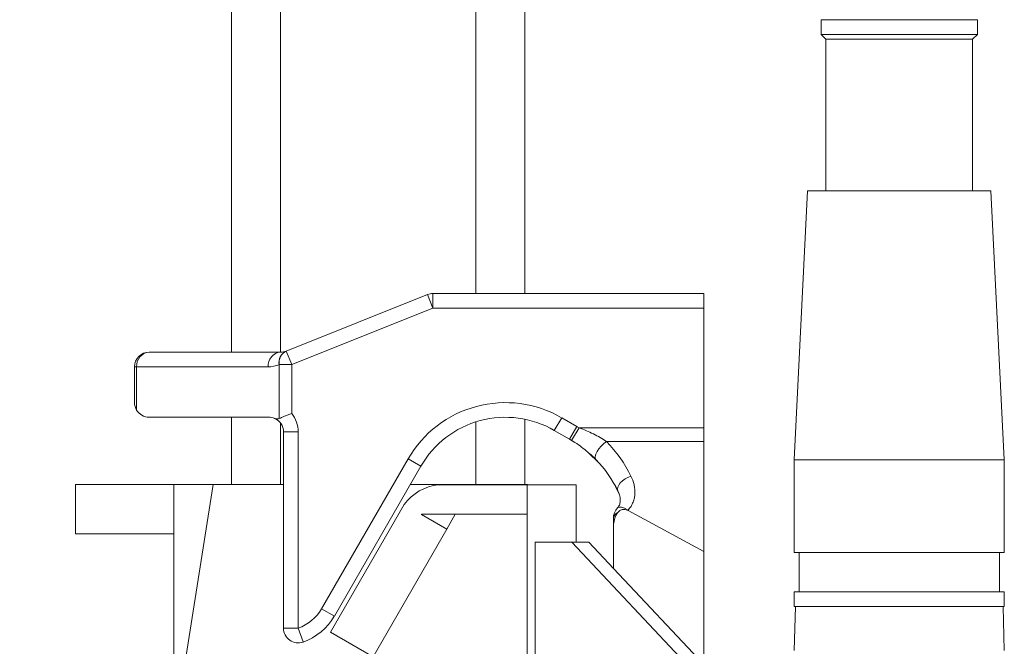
# Model space of a CAD drawing. Header units: millimetres. Extents: x 249 to 1740, y 788 to 2654.
# Tile 7 of 12: x 598 to 800, y 2000 to 2129. Entities that reach past the tile are written whole.
import ezdxf

# ---------------------------------------------------------------- set-up
doc = ezdxf.new("R2010")
doc.units = ezdxf.units.MM

msp = doc.modelspace()

# ---------------------------------------------------------------- linework, layer by layer
at = {"color": 7, "linetype": 'Continuous', "lineweight": 15}
for p, q in [((641.22, 2635), (641.22, 2060.36)), ((701.4, 2635), (701.4, 2072.4)), ((762.23, 2128.57), (762.23, 2125.56)), ((778.28, 2128.57), (762.23, 2128.57)), ((794.33, 2128.57), (778.28, 2128.57)), ((794.33, 2125.56), (794.33, 2128.57)), ((762.23, 2125.56), (763.24, 2124.56)), ((778.28, 2125.56), (762.23, 2125.56)), ((763.24, 2124.56), (763.24, 2093.46)), ((778.28, 2124.56), (763.24, 2124.56)), ((794.33, 2125.56), (778.28, 2125.56)), ((793.33, 2124.56), (778.28, 2124.56)), ((793.33, 2124.56), (794.33, 2125.56)), ((793.33, 2093.46), (793.33, 2124.56)), ((759.47, 2093.46), (756.72, 2038.3)), ((778.28, 2093.46), (759.47, 2093.46)), ((797.09, 2093.46), (778.28, 2093.46)), ((799.85, 2038.3), (797.09, 2093.46)), ((652.47, 2060.59), (681.45, 2072.18)), ((681.45, 2072.18), (682.57, 2069.39)), ((682.57, 2072.4), (682.57, 2069.39)), ((682.57, 2072.4), (738.16, 2072.4)), ((738.16, 2072.4), (738.16, 2069.39)), ((682.57, 2069.39), (653.59, 2057.8)), ((738.16, 2069.39), (682.57, 2069.39)), ((738.16, 2044.84), (738.16, 2069.39)), ((624.32, 2060.36), (651.32, 2060.36)), ((652.44, 2060.58), (652.47, 2060.59)), ((652.47, 2060.59), (653.59, 2057.8)), ((651.02, 2057.8), (650.99, 2057.79)), ((651.02, 2057.8), (653.59, 2057.8)), ((651.02, 2046.73), (651.02, 2057.8)), ((653.59, 2057.8), (653.59, 2047.78)), ((621.31, 2050.03), (621.31, 2057.35)), ((621.31, 2057.35), (621.75, 2057.35)), ((621.75, 2057.35), (621.75, 2048.47)), ((648.75, 2057.35), (621.75, 2057.35)), ((648.89, 2047.02), (624.32, 2047.02)), ((641.22, 2047.02), (641.22, 2033.2)), ((701.4, 2046.61), (701.4, 2033.2)), ((707.48, 2044.32), (708.99, 2046.92)), ((708.99, 2046.92), (712.08, 2045.13)), ((651.9, 2003.73), (651.9, 2044.01)), ((651.9, 2044.01), (654.91, 2044.01)), ((654.91, 2044.01), (654.91, 2003.73)), ((710.58, 2042.53), (707.48, 2044.32)), ((710.58, 2042.53), (712.08, 2045.13)), ((711.02, 2042.27), (712.57, 2044.84)), ((712.57, 2044.84), (738.16, 2044.84)), ((738.16, 2044.84), (738.16, 2042.04)), ((710.58, 2042.53), (711.29, 2042.08)), ((738.16, 2042.04), (718.2, 2042.04)), ((738.16, 2042.04), (738.16, 2019.47)), ((714.71, 2039.53), (716.36, 2037.91)), ((659.72, 2007.73), (677.47, 2038.48)), ((680.08, 2036.97), (677.47, 2038.48)), ((756.72, 2038.3), (756.72, 2019.24)), ((778.28, 2038.3), (756.72, 2038.3)), ((799.85, 2038.3), (778.28, 2038.3)), ((799.85, 2019.24), (799.85, 2038.3)), ((680.08, 2036.97), (662.33, 2006.23)), ((597.75, 1781.41), (637.43, 2033.2)), ((609.18, 2033.2), (609.18, 2023.11)), ((629.36, 2033.2), (609.18, 2033.2)), ((629.36, 2033.2), (629.36, 1982.64)), ((637.43, 2033.2), (629.36, 2033.2)), ((637.43, 2033.2), (651.9, 2033.2)), ((677.9, 2033.2), (702.01, 2033.2)), ((701.89, 2033.17), (683.7, 2033.17)), ((711.98, 2033.17), (701.89, 2033.17)), ((701.89, 2033.17), (701.89, 1580.43)), ((702.01, 2033.2), (702.01, 2033.17)), ((711.98, 2033.17), (711.98, 2021.38)), ((720.02, 2032.7), (720.83, 2031.06)), ((661.53, 2002.9), (676.67, 2029.11)), ((701.89, 2027.11), (680.2, 2027.11)), ((680.2, 2027.11), (680.2, 2027.07)), ((680.2, 2027.07), (685.41, 2024.07)), ((685.41, 2024.07), (687.16, 2027.11)), ((722.61, 2027.96), (722.61, 2027.88)), ((722.61, 2027.88), (738.16, 2019.47)), ((719.61, 2024.12), (719.61, 2026.28)), ((609.18, 2023.11), (629.36, 2023.11)), ((670.27, 1997.85), (685.41, 2024.07)), ((719.61, 2024.12), (719.61, 2016.01)), ((703.53, 2021.38), (711.11, 2021.38)), ((703.53, 2021.38), (703.53, 1580.43)), ((711.11, 2021.38), (738.61, 1992.11)), ((714.57, 2021.38), (711.11, 2021.38)), ((714.57, 2021.38), (719.61, 2016.01)), ((738.16, 2019.47), (738.16, 1996.27)), ((778.28, 2019.24), (756.72, 2019.24)), ((757.72, 2019.24), (757.72, 2011.22)), ((799.85, 2019.24), (778.28, 2019.24)), ((798.84, 2011.22), (798.84, 2019.24)), ((738.16, 1996.27), (719.61, 2016.01)), ((756.72, 2011.22), (756.72, 2008.21)), ((778.28, 2011.22), (756.72, 2011.22)), ((799.85, 2011.22), (778.28, 2011.22)), ((799.85, 2008.21), (799.85, 2011.22)), ((662.33, 2006.23), (659.72, 2007.73)), ((778.28, 2008.21), (756.72, 2008.21)), ((756.98, 2008.21), (756.74, 1999.15)), ((799.85, 2008.21), (778.28, 2008.21)), ((799.82, 1999.15), (799.58, 2008.21)), ((651.9, 2003.73), (654.91, 2003.73)), ((655.91, 2000.9), (654.91, 2003.73)), ((661.53, 2002.9), (670.27, 1997.85))]:
    msp.add_line(p, q, dxfattribs=at)
at = {"color": 8, "linetype": 'Continuous', "lineweight": 15}
for p, q in [((651.25, 2635), (651.25, 2060.36)), ((691.37, 2635), (691.37, 2072.4)), ((651.25, 2045.89), (651.25, 2033.2)), ((691.37, 2046.06), (691.37, 2033.2))]:
    msp.add_line(p, q, dxfattribs=at)
at = {"color": 7, "linetype": 'Continuous', "lineweight": 15, "flags": 128}
for points in [[(716.04, 2038.27), (715.88, 2038.56), (715.87, 2038.96), (715.99, 2039.45), (716.25, 2039.99), (716.62, 2040.55), (717.09, 2041.1), (717.63, 2041.61), (718.2, 2042.04)], [(720.52, 2031.92), (720.44, 2032.27), (720.49, 2032.67), (720.69, 2033.1), (721.02, 2033.53), (721.46, 2033.96), (722, 2034.34), (722.59, 2034.67), (723.22, 2034.93)]]:
    msp.add_lwpolyline(points, dxfattribs=at)
at = {"color": 8, "linetype": 'Continuous', "lineweight": 15, "flags": 128}
msp.add_lwpolyline([(720.47, 2028.39), (720.78, 2028.56), (721.29, 2028.56), (721.92, 2028.36), (722.61, 2027.96)], dxfattribs=at)
at = {"color": 7, "linetype": 'Continuous', "lineweight": 15}
for centre, radius, start, end in [((682.57, 2069.39), 3.01, 90, 111.8014), ((624.32, 2057.35), 3.01, 90, 180), ((624.56, 2057.56), 2.82, 94.8694, 184.1556), ((651.56, 2057.56), 2.82, 94.8694, 184.1556), ((653.55, 2058.23), 2.6, 115.3276, 189.7716), ((653.59, 2058.24), 2.6, 115.3276, 189.7716), ((651.32, 2063.37), 3.01, 270, 291.8014), ((648.75, 2063.37), 6.02, 270, 291.8014), ((624.32, 2050.03), 3.01, 180, 211.3832), ((697.45, 2026.94), 23.07, 60, 150), ((624.32, 2050.03), 3.01, 211.3832, 270), ((648.89, 2044.01), 6.02, 0, 38.6768), ((648.89, 2044.01), 3.01, 67.0455, 90), ((648.89, 2044.01), 3.01, 0, 67.0455), ((697.45, 2026.94), 20.06, 60, 150), ((698.04, 2020.81), 28.08, 58.8376, 60), ((698.04, 2020.81), 25.07, 58.8376, 60), ((698.04, 2022.49), 28.08, 26.289, 44.1204), ((698.04, 2020.81), 25.08, 26.289, 44.1204), ((684.8, 2023.14), 10.09, 96.2484, 143.6913), ((722.61, 2026.28), 3.01, 135.3645, 180), ((721.08, 2026.11), 1.48, 112.2986, 173.4866), ((721.79, 2026.46), 1.64, 66.4476, 141.0829), ((722.61, 2022.58), 5.38, 89.9996, 91.7746), ((651.9, 2012.24), 9.03, 289.4712, 330), ((651.9, 2012.24), 12.04, 289.4712, 330), ((654.91, 2003.73), 3.01, 180, 289.4712)]:
    msp.add_arc(centre, radius, start, end, dxfattribs=at)
for start_param, end_param in [(0.375897, 1.175247), (5.887636, 5.943085)]:
    msp.add_ellipse((722.61, 2022.49), major_axis=(-1.16, 5.6), ratio=0.495859, start_param=start_param, end_param=end_param, dxfattribs=at)
for points, knots in [([(651.02, 2046.73), (651.16, 2046.8), (651.32, 2046.87), (651.7, 2047.04), (651.9, 2047.13), (652.35, 2047.31), (652.59, 2047.41), (652.96, 2047.55), (653.08, 2047.59), (653.33, 2047.68), (653.46, 2047.73), (653.59, 2047.78)], [0, 0, 0, 0, 0.25, 0.25, 0.5, 0.5, 0.75, 0.75, 0.875, 0.875, 1, 1, 1, 1]), ([(650.07, 2046.79), (650.22, 2046.72), (650.38, 2046.67), (650.62, 2046.65), (650.7, 2046.64), (650.86, 2046.67), (650.94, 2046.69), (651.02, 2046.73)], [0, 0, 0, 0, 0.5, 0.5, 0.75, 0.75, 1, 1, 1, 1]), ([(712.57, 2044.84), (713.07, 2044.65), (713.57, 2044.45), (714.54, 2044.03), (715.03, 2043.81), (715.97, 2043.34), (716.44, 2043.09), (717.34, 2042.58), (717.78, 2042.32), (718.2, 2042.04)], [0, 0, 0, 0, 0.25, 0.25, 0.5, 0.5, 0.75, 0.75, 1, 1, 1, 1]), ([(716.04, 2038.27), (715.36, 2038.98), (714.59, 2039.69), (713.31, 2040.71), (712.87, 2041.04), (711.96, 2041.68), (711.49, 2041.98), (711.02, 2042.27)], [0, 0, 0, 0, 0.5, 0.5, 0.75, 0.75, 1, 1, 1, 1]), ([(723.22, 2034.93), (723.5, 2034.36), (723.71, 2033.78), (723.92, 2032.89), (723.97, 2032.58), (724.03, 2031.97), (724.03, 2031.67), (724, 2031.06), (723.97, 2030.76), (723.85, 2030.16), (723.76, 2029.86), (723.53, 2029.28), (723.39, 2029), (723.14, 2028.59), (723.04, 2028.46), (722.84, 2028.2), (722.73, 2028.08), (722.61, 2027.96)], [0, 0, 0, 0, 0.25, 0.25, 0.375, 0.375, 0.5, 0.5, 0.625, 0.625, 0.75, 0.75, 0.875, 0.875, 0.9375, 0.9375, 1, 1, 1, 1]), ([(720.52, 2031.92), (720.53, 2031.91), (720.73, 2031.54), (720.96, 2030.8), (721.06, 2029.8), (720.9, 2028.96), (720.6, 2028.57), (720.46, 2028.4)], [0, 0, 0, 0, 0.007367, 0.281248, 0.546841, 0.797918, 1, 1, 1, 1])]:
    msp.add_open_spline(points, degree=3, knots=knots, dxfattribs=at)
msp.add_open_spline([(706.64, 2044.78), (706.79, 2044.7), (706.93, 2044.62), (707.08, 2044.54)], degree=3, dxfattribs=at)

doc.saveas('drawing.dxf')
